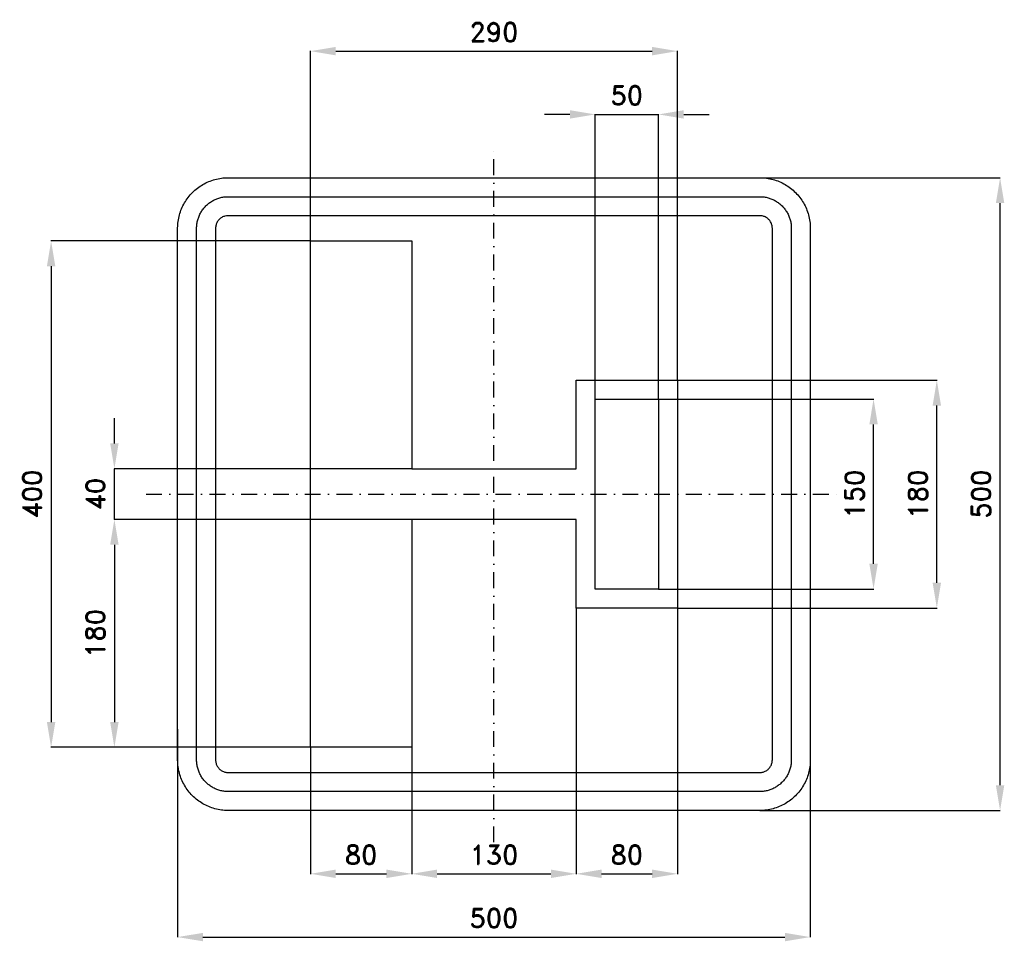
# Model space of a CAD drawing. Header units: millimetres. Extents: x -375 to 403, y -353 to 375.
import ezdxf

# ---------------------------------------------------------------- set-up
doc = ezdxf.new("R2010")
doc.units = ezdxf.units.MM
doc.header["$LTSCALE"] = 5
doc.linetypes.add('ČERCHOVANÁX2', pattern=[2, 1, -0.5, 0, -0.5])
doc.layers.add('Kóty', color=2, linetype='Continuous')
doc.layers.add('Značka', color=7, linetype='Continuous')
doc.styles.get("Standard").update_dxf_attribs({"font": 'romand.shx', "height": 15})
doc.dimstyles.get("Standard").update_dxf_attribs({"dimtxt": 15, "dimasz": 20, "dimexe": 0.18, "dimexo": 0.0625, "dimgap": 7.5, "dimtad": 1, "dimdec": 0, "dimzin": 0, "dimdsep": 46, "dimtxsty": 'Standard', "dimcen": 0.09, "dimadec": 0, "dimazin": 0, "dimtfac": 1, "dimtdec": 0, "dimtofl": 0, "dimtmove": 0, "dimatfit": 3, "dimfxl": 1, "dimtolj": 1, "dimtzin": 0, "dimarcsym": 0})

# ---------------------------------------------------------------- blocks, each defined once
blk = doc.blocks.new('*D0')
at = {"layer": 'Defpoints', "color": 0, "transparency": 16777216}
for p in [(-145, -200), (-65, -200), (-65, -300)]:
    blk.add_point(p, dxfattribs=at)
at = {"layer": 'Kóty', "color": 0, "lineweight": -2, "transparency": 16777216}
for p, q in [((-145, -200.06), (-145, -300.18)), ((-65, -200.06), (-65, -300.18)), ((-125, -300), (-85, -300))]:
    blk.add_line(p, q, dxfattribs=at)
at = {"layer": 'Kóty', "color": 0, "transparency": 16777216}
for points in [[(-125, -296.67), (-125, -303.33), (-145, -300)], [(-85, -296.67), (-85, -303.33), (-65, -300)]]:
    blk.add_solid(points, dxfattribs=at)
at = {"layer": 'Kóty', "color": 0, "transparency": 16777216, "insert": (-105, -285), "char_height": 15, "attachment_point": 5}
blk.add_mtext('\\A1;80', dxfattribs=at)
blk = doc.blocks.new('*D1')
at = {"layer": 'Defpoints', "color": 0, "transparency": 16777216}
for p in [(65, -90), (145, -90), (145, -300)]:
    blk.add_point(p, dxfattribs=at)
at = {"layer": 'Kóty', "color": 0, "lineweight": -2, "transparency": 16777216}
for p, q in [((65, -90.06), (65, -300.18)), ((145, -90.06), (145, -300.18)), ((85, -300), (125, -300))]:
    blk.add_line(p, q, dxfattribs=at)
at = {"layer": 'Kóty', "color": 0, "transparency": 16777216}
for points in [[(85, -296.67), (85, -303.33), (65, -300)], [(125, -296.67), (125, -303.33), (145, -300)]]:
    blk.add_solid(points, dxfattribs=at)
at = {"layer": 'Kóty', "color": 0, "transparency": 16777216, "insert": (105, -285), "char_height": 15, "attachment_point": 5}
blk.add_mtext('\\A1;80', dxfattribs=at)
blk = doc.blocks.new('*D2')
at = {"layer": 'Defpoints', "color": 0, "transparency": 16777216}
for p in [(130, 300), (80, 75), (130, 75)]:
    blk.add_point(p, dxfattribs=at)
at = {"layer": 'Kóty', "color": 0, "lineweight": -2, "transparency": 16777216}
for p, q in [((60, 300), (40, 300)), ((80, 75.06), (80, 300.18)), ((130, 75.06), (130, 300.18)), ((150, 300), (170, 300))]:
    blk.add_line(p, q, dxfattribs=at)
at = {"layer": 'Kóty', "color": 0, "transparency": 16777216}
for points in [[(60, 303.33), (60, 296.67), (80, 300)], [(150, 303.33), (150, 296.67), (130, 300)]]:
    blk.add_solid(points, dxfattribs=at)
at = {"layer": 'Kóty', "color": 0, "transparency": 16777216, "insert": (105, 315), "char_height": 15, "attachment_point": 5}
blk.add_mtext('\\A1;50', dxfattribs=at)
blk = doc.blocks.new('*D3')
at = {"layer": 'Defpoints', "color": 0, "transparency": 16777216}
for p in [(-300, 20), (-65, 20), (-65, -20)]:
    blk.add_point(p, dxfattribs=at)
at = {"layer": 'Kóty', "color": 0, "lineweight": -2, "transparency": 16777216}
for p, q in [((-300, 40), (-300, 60)), ((-65.06, 20), (-300.18, 20)), ((-65.06, -20), (-300.18, -20)), ((-300, -40), (-300, -60))]:
    blk.add_line(p, q, dxfattribs=at)
at = {"layer": 'Kóty', "color": 0, "transparency": 16777216}
for points in [[(-303.33, 40), (-296.67, 40), (-300, 20)], [(-303.33, -40), (-296.67, -40), (-300, -20)]]:
    blk.add_solid(points, dxfattribs=at)
at = {"layer": 'Kóty', "color": 0, "transparency": 16777216, "insert": (-315, 0), "char_height": 15, "attachment_point": 5, "rotation": 90}
blk.add_mtext('\\A1;40', dxfattribs=at)
blk = doc.blocks.new('*D4')
at = {"layer": 'Defpoints', "color": 0, "transparency": 16777216}
for p in [(-65.06, -20), (-300, -200.06), (-145.06, -200.06)]:
    blk.add_point(p, dxfattribs=at)
at = {"layer": 'Kóty', "color": 0, "lineweight": -2, "transparency": 16777216}
for p, q in [((-65.12, -20), (-300.18, -20)), ((-300, -40), (-300, -180.06)), ((-145.12, -200.06), (-300.18, -200.06))]:
    blk.add_line(p, q, dxfattribs=at)
at = {"layer": 'Kóty', "color": 0, "transparency": 16777216}
for points in [[(-303.33, -40), (-296.67, -40), (-300, -20)], [(-303.33, -180.06), (-296.67, -180.06), (-300, -200.06)]]:
    blk.add_solid(points, dxfattribs=at)
at = {"layer": 'Kóty', "color": 0, "transparency": 16777216, "insert": (-315, -110.03), "char_height": 15, "attachment_point": 5, "rotation": 90}
blk.add_mtext('\\A1;180', dxfattribs=at)
blk = doc.blocks.new('*D5')
at = {"layer": 'Defpoints', "color": 0, "transparency": 16777216}
for p in [(-145, 200), (-350, -200.06), (-145, -200.06)]:
    blk.add_point(p, dxfattribs=at)
at = {"layer": 'Kóty', "color": 0, "lineweight": -2, "transparency": 16777216}
for p, q in [((-145.06, 200), (-350.18, 200)), ((-350, 180), (-350, -180.06)), ((-145.06, -200.06), (-350.18, -200.06))]:
    blk.add_line(p, q, dxfattribs=at)
at = {"layer": 'Kóty', "color": 0, "transparency": 16777216}
for points in [[(-353.33, 180), (-346.67, 180), (-350, 200)], [(-353.33, -180.06), (-346.67, -180.06), (-350, -200.06)]]:
    blk.add_solid(points, dxfattribs=at)
at = {"layer": 'Kóty', "color": 0, "transparency": 16777216, "insert": (-365, -0.03), "char_height": 15, "attachment_point": 5, "rotation": 90}
blk.add_mtext('\\A1;400', dxfattribs=at)
blk = doc.blocks.new('*D6')
at = {"layer": 'Defpoints', "color": 0, "transparency": 16777216}
for p in [(130, 75.06), (300, 75.06), (130, -75)]:
    blk.add_point(p, dxfattribs=at)
at = {"layer": 'Kóty', "color": 0, "lineweight": -2, "transparency": 16777216}
for p, q in [((130.06, 75.06), (300.18, 75.06)), ((300, -55), (300, 55.06)), ((130.06, -75), (300.18, -75))]:
    blk.add_line(p, q, dxfattribs=at)
at = {"layer": 'Kóty', "color": 0, "transparency": 16777216}
for points in [[(296.67, 55.06), (303.33, 55.06), (300, 75.06)], [(296.67, -55), (303.33, -55), (300, -75)]]:
    blk.add_solid(points, dxfattribs=at)
at = {"layer": 'Kóty', "color": 0, "transparency": 16777216, "insert": (285, 0.03), "char_height": 15, "attachment_point": 5, "rotation": 90}
blk.add_mtext('\\A1;150', dxfattribs=at)
blk = doc.blocks.new('*D7')
at = {"layer": 'Defpoints', "color": 0, "transparency": 16777216}
for p in [(145, 90), (350, 90), (145, -90.06)]:
    blk.add_point(p, dxfattribs=at)
at = {"layer": 'Kóty', "color": 0, "lineweight": -2, "transparency": 16777216}
for p, q in [((145.06, 90), (350.18, 90)), ((350, -70.06), (350, 70)), ((145.06, -90.06), (350.18, -90.06))]:
    blk.add_line(p, q, dxfattribs=at)
at = {"layer": 'Kóty', "color": 0, "transparency": 16777216}
for points in [[(346.67, 70), (353.33, 70), (350, 90)], [(346.67, -70.06), (353.33, -70.06), (350, -90.06)]]:
    blk.add_solid(points, dxfattribs=at)
at = {"layer": 'Kóty', "color": 0, "transparency": 16777216, "insert": (335, -0.03), "char_height": 15, "attachment_point": 5, "rotation": 90}
blk.add_mtext('\\A1;180', dxfattribs=at)
blk = doc.blocks.new('*D8')
at = {"layer": 'Defpoints', "color": 0, "transparency": 16777216}
for p in [(210, 250), (400, 250), (210, -250)]:
    blk.add_point(p, dxfattribs=at)
at = {"layer": 'Kóty', "color": 0, "lineweight": -2, "transparency": 16777216}
for p, q in [((210.06, 250), (400.18, 250)), ((400, -230), (400, 230)), ((210.06, -250), (400.18, -250))]:
    blk.add_line(p, q, dxfattribs=at)
at = {"layer": 'Kóty', "color": 0, "transparency": 16777216}
for points in [[(396.67, 230), (403.33, 230), (400, 250)], [(396.67, -230), (403.33, -230), (400, -250)]]:
    blk.add_solid(points, dxfattribs=at)
at = {"layer": 'Kóty', "color": 0, "transparency": 16777216, "insert": (385, 0), "char_height": 15, "attachment_point": 5, "rotation": 90}
blk.add_mtext('\\A1;500', dxfattribs=at)
blk = doc.blocks.new('*D9')
at = {"layer": 'Defpoints', "color": 0, "transparency": 16777216}
for p in [(-250, -185.65), (250, -186.38), (250, -350)]:
    blk.add_point(p, dxfattribs=at)
at = {"layer": 'Kóty', "color": 0, "lineweight": -2, "transparency": 16777216}
for p, q in [((-250, -185.71), (-250, -350.18)), ((250, -186.44), (250, -350.18)), ((-230, -350), (230, -350))]:
    blk.add_line(p, q, dxfattribs=at)
at = {"layer": 'Kóty', "color": 0, "transparency": 16777216}
for points in [[(-230, -346.67), (-230, -353.33), (-250, -350)], [(230, -346.67), (230, -353.33), (250, -350)]]:
    blk.add_solid(points, dxfattribs=at)
at = {"layer": 'Kóty', "color": 0, "transparency": 16777216, "insert": (0, -335), "char_height": 15, "attachment_point": 5}
blk.add_mtext('\\A1;500', dxfattribs=at)
blk = doc.blocks.new('*D10')
at = {"layer": 'Defpoints', "color": 0, "transparency": 16777216}
for p in [(65, -90), (-65, -200.06), (65, -300)]:
    blk.add_point(p, dxfattribs=at)
at = {"layer": 'Kóty', "color": 0, "lineweight": -2, "transparency": 16777216}
for p, q in [((65, -90.06), (65, -300.18)), ((-65, -200.12), (-65, -300.18)), ((-45, -300), (45, -300))]:
    blk.add_line(p, q, dxfattribs=at)
at = {"layer": 'Kóty', "color": 0, "transparency": 16777216}
for points in [[(-45, -296.67), (-45, -303.33), (-65, -300)], [(45, -296.67), (45, -303.33), (65, -300)]]:
    blk.add_solid(points, dxfattribs=at)
at = {"layer": 'Kóty', "color": 0, "transparency": 16777216, "insert": (0, -285), "char_height": 15, "attachment_point": 5}
blk.add_mtext('\\A1;130', dxfattribs=at)
blk = doc.blocks.new('*D11')
at = {"layer": 'Defpoints', "color": 0, "transparency": 16777216}
for p in [(145, 350), (-145, 200), (145, 90)]:
    blk.add_point(p, dxfattribs=at)
at = {"layer": 'Kóty', "color": 0, "lineweight": -2, "transparency": 16777216}
for p, q in [((-145, 200.06), (-145, 350.18)), ((145, 90.06), (145, 350.18)), ((-125, 350), (125, 350))]:
    blk.add_line(p, q, dxfattribs=at)
at = {"layer": 'Kóty', "color": 0, "transparency": 16777216}
for points in [[(-125, 353.33), (-125, 346.67), (-145, 350)], [(125, 353.33), (125, 346.67), (145, 350)]]:
    blk.add_solid(points, dxfattribs=at)
at = {"layer": 'Kóty', "color": 0, "transparency": 16777216, "insert": (0, 365), "char_height": 15, "attachment_point": 5}
blk.add_mtext('\\A1;290', dxfattribs=at)

msp = doc.modelspace()

# ---------------------------------------------------------------- linework, layer by layer
at = {"layer": 'Kóty'}
for points in [[(80, 300), (130, 300)], [(-300, -20), (-300, 20)]]:
    msp.add_lwpolyline(points, dxfattribs=at)
at = {"layer": 'Značka', "color": 6, "linetype": 'ČERCHOVANÁX2', "ltscale": 2.5}
for points in [[(0, -275), (0, 275)], [(-275, 0), (275, 0)]]:
    msp.add_lwpolyline(points, dxfattribs=at)
at = {"layer": 'Značka', "color": 5}
for points in [[(-210, -250), (-210.157, -250), (-210.314, -249.999, -0.0321795), (-215.479, -249.637, -0.0354417), (-220.555, -248.582, -0.0362703), (-225.464, -246.923, -0.0344214), (-230.091, -244.589, -0.0337228), (-234.402, -241.714, -0.0340857), (-238.284, -238.284, -0.0342101), (-241.717, -234.403, -0.0342303), (-244.589, -230.091, -0.0340422), (-246.9061, -225.46, -0.0334123), (-248.5823, -220.555, -0.0341272), (-249.6542, -215.477, -0.0367437), (-249.9988, -210.314), (-249.9996, -210.157), (-250, -210), (-250, 210), (-249.9995, 210.157), (-249.9988, 210.314, -0.0321794), (-249.637, 215.479, -0.0354442), (-248.5823, 220.555, -0.0362649), (-246.9227, 225.464, -0.0344166), (-244.589, 230.091, -0.0337177), (-241.714, 234.402, -0.0340796), (-238.284, 238.284, -0.0342128), (-234.403, 241.717, -0.0342224), (-230.091, 244.589, -0.0340475), (-225.46, 246.906, -0.033405), (-220.555, 248.582, -0.0341289), (-215.477, 249.654, -0.0367407), (-210.314, 249.999), (-210.157, 250), (-210, 250), (210, 250), (210.157, 250), (210.314, 249.999, -0.0321794), (215.479, 249.637, -0.0354428), (220.555, 248.582, -0.0362594), (225.464, 246.923, -0.0344088), (230.091, 244.589, -0.0337189), (234.402, 241.714, -0.0340731), (238.284, 238.284, -0.0342144), (241.717, 234.403, -0.0342259), (244.589, 230.091, -0.0340499), (246.906, 225.46, -0.0334066), (248.582, 220.555, -0.0341277), (249.654, 215.477, -0.0367414), (249.999, 210.314), (250, 210.157), (250, 210), (250, -210), (250, -210.157), (249.999, -210.314, -0.0321795), (249.637, -215.479, -0.0354421), (248.582, -220.555, -0.0362592), (246.923, -225.464, -0.0344116), (244.589, -230.091, -0.033722), (241.714, -234.402, -0.0340791), (238.284, -238.284, -0.0342076), (234.403, -241.717, -0.0342334), (230.091, -244.589, -0.0340472), (225.46, -246.906, -0.0334177), (220.555, -248.582, -0.0341277), (215.477, -249.654, -0.0367473), (210.314, -249.999), (210.157, -250), (210, -250), (-210, -250)], [(-210, -235), (-210.098, -235), (-210.196, -234.999, -0.0321795), (-213.424, -234.773, -0.0354416), (-216.597, -234.114, -0.0362629), (-219.665, -233.077, -0.0344152), (-222.557, -231.618, -0.0337193), (-225.251, -229.821, -0.034085), (-227.678, -227.678, -0.0342046), (-229.823, -225.252, -0.034229), (-231.618, -222.557, -0.0340469), (-233.066, -219.663, -0.0334131), (-234.114, -216.597, -0.0341266), (-234.784, -213.423, -0.0367459), (-234.999, -210.196), (-235, -210.098), (-235, -210), (-235, 210), (-235, 210.098), (-234.999, 210.196, -0.0321788), (-234.773, 213.424, -0.0354481), (-234.114, 216.597, -0.0362683), (-233.077, 219.665, -0.0344122), (-231.618, 222.557, -0.0337222), (-229.821, 225.251, -0.0340955), (-227.678, 227.678, -0.0341878), (-225.252, 229.823, -0.0342259), (-222.557, 231.618, -0.0340259), (-219.663, 233.066, -0.0334071), (-216.597, 234.114, -0.0341381), (-213.423, 234.784, -0.0367365), (-210.196, 234.999), (-210.098, 235), (-210, 235), (210, 235), (210.098, 235), (210.196, 234.999, -0.0321976), (213.424, 234.773, -0.0354366), (216.597, 234.114, -0.0362483), (219.665, 233.077, -0.0343996), (222.557, 231.618, -0.0337259), (225.251, 229.821, -0.0340903), (227.678, 227.678, -0.0341924), (229.823, 225.252, -0.0342246), (231.618, 222.557, -0.0340342), (233.066, 219.663, -0.033413), (234.114, 216.597, -0.0341406), (234.784, 213.423, -0.0367343), (234.999, 210.196), (235, 210.098), (235, 210), (235, -210), (235, -210.098), (234.999, -210.196, -0.0321983), (234.773, -213.424, -0.0354324), (234.114, -216.597, -0.0362459), (233.077, -219.665, -0.0344078), (231.618, -222.557, -0.0337232), (229.821, -225.251, -0.034081), (227.678, -227.678, -0.0342138), (225.252, -229.823, -0.0342285), (222.557, -231.618, -0.0340468), (219.663, -233.066, -0.0334175), (216.597, -234.114, -0.0341268), (213.423, -234.784, -0.036739), (210.196, -234.999), (210.098, -235), (210, -235), (-210, -235)], [(-210, -220), (210, -220), (210.039, -220), (210.079, -220, 0.032183), (211.37, -219.909, 0.0354467), (212.639, -219.646, 0.0362744), (213.866, -219.231, 0.0344144), (215.023, -218.647, 0.033745), (216.1, -217.928, 0.0340968), (217.071, -217.071, 0.0341871), (217.929, -216.101, 0.0342063), (218.647, -215.023, 0.0340292), (219.227, -213.865, 0.0334622), (219.646, -212.639, 0.0341275), (219.914, -211.369, 0.036765), (220, -210.079), (220, -210.039), (220, -210), (220, 210), (220, 210.039), (220, 210.079, 0.032183), (219.909, 211.37, 0.0354928), (219.646, 212.639, 0.0362965), (219.231, 213.866, 0.0344255), (218.647, 215.023, 0.0337541), (217.928, 216.1, 0.0340968), (217.071, 217.071, 0.0342115), (216.101, 217.929, 0.0341795), (215.023, 218.647, 0.0340137), (213.865, 219.227, 0.0334698), (212.639, 219.646, 0.0341235), (211.369, 219.914, 0.0367638), (210.079, 220), (210.039, 220), (210, 220), (-210, 220), (-210.039, 220), (-210.079, 220), (-211.37, 219.909), (-212.639, 219.646, 0.0362814), (-213.866, 219.231, 0.0344198), (-215.023, 218.647, 0.033728), (-216.1, 217.928, 0.0340771), (-217.071, 217.071, 0.0342342), (-217.929, 216.101, 0.0342041), (-218.647, 215.023, 0.0340291), (-219.227, 213.865, 0.0334198), (-219.646, 212.639, 0.0341179), (-219.914, 211.369, 0.0367402), (-220, 210.079), (-220, 210.039), (-220, 210), (-220, -210), (-220, -210.039), (-220, -210.079, 0.0321735), (-219.909, -211.37, 0.0354428), (-219.646, -212.639, 0.0362649), (-219.231, -213.866, 0.0344139), (-218.647, -215.023, 0.0337189), (-217.928, -216.1, 0.0340819), (-217.071, -217.071, 0.0342185), (-216.101, -217.929, 0.0342259), (-215.023, -218.647, 0.0340499), (-213.865, -219.227, 0.0334066), (-212.639, -219.646, 0.0341277), (-211.369, -219.914, 0.0367414), (-210.079, -220), (-210.039, -220), (-210, -220)]]:
    msp.add_lwpolyline(points, format="xyb", dxfattribs=at)
for points in [[(-65, -20), (-65, -200), (-145, -200), (-145, -20), (-145, 20), (-145, 200), (-65, 200), (-65, 20), (65, 20), (65, 90), (145, 90), (145, 0.258), (145, -20), (145, -40), (145, -90), (65, -90), (65, -20), (-65, -20)], [(130, -75), (80, -75), (80, 75), (130, 75), (130, -75)]]:
    msp.add_lwpolyline(points, dxfattribs=at)

# ---------------------------------------------------------------- dimensions: what is measured, and where the dimension line sits
at = {"layer": 'Kóty'}
for base, p1, p2, picture, middle in [((145, 350), (-145, 200), (145, 90), '*D11', (0, 365)), ((130, 300), (80, 75), (130, 75), '*D2', (105, 315)), ((65, -300), (-65, -200.0625), (65, -90), '*D10', (0, -285)), ((145, -300), (65, -90), (145, -90), '*D1', (105, -285)), ((250, -350), (-250, -185.652), (250, -186.3817), '*D9', (0, -335)), ((-65, -300), (-145, -200), (-65, -200), '*D0', (-105, -285))]:
    dim = msp.add_linear_dim(base=base, p1=p1, p2=p2, dimstyle='Standard', dxfattribs=at)
    dim.commit()
    dim.dimension.update_dxf_attribs({"geometry": picture, "text_midpoint": middle})
for base, p1, p2, picture, middle in [((400, 250), (210, -250), (210, 250), '*D8', (385, 0)), ((-350, -200.0625), (-145, 200), (-145, -200.0625), '*D5', (-365, -0.0313)), ((350, 90), (145, -90.0625), (145, 90), '*D7', (335, -0.0313)), ((300, 75.0625), (130, -75), (130, 75.0625), '*D6', (285, 0.0312)), ((-300, 20), (-65, -20), (-65, 20), '*D3', (-315, 0)), ((-300, -200.0625), (-65.0625, -20), (-145.0625, -200.0625), '*D4', (-315, -110.0312))]:
    dim = msp.add_linear_dim(base=base, p1=p1, p2=p2, angle=90, dimstyle='Standard', dxfattribs=at)
    dim.commit()
    dim.dimension.update_dxf_attribs({"geometry": picture, "text_midpoint": middle})

doc.saveas('drawing.dxf')
